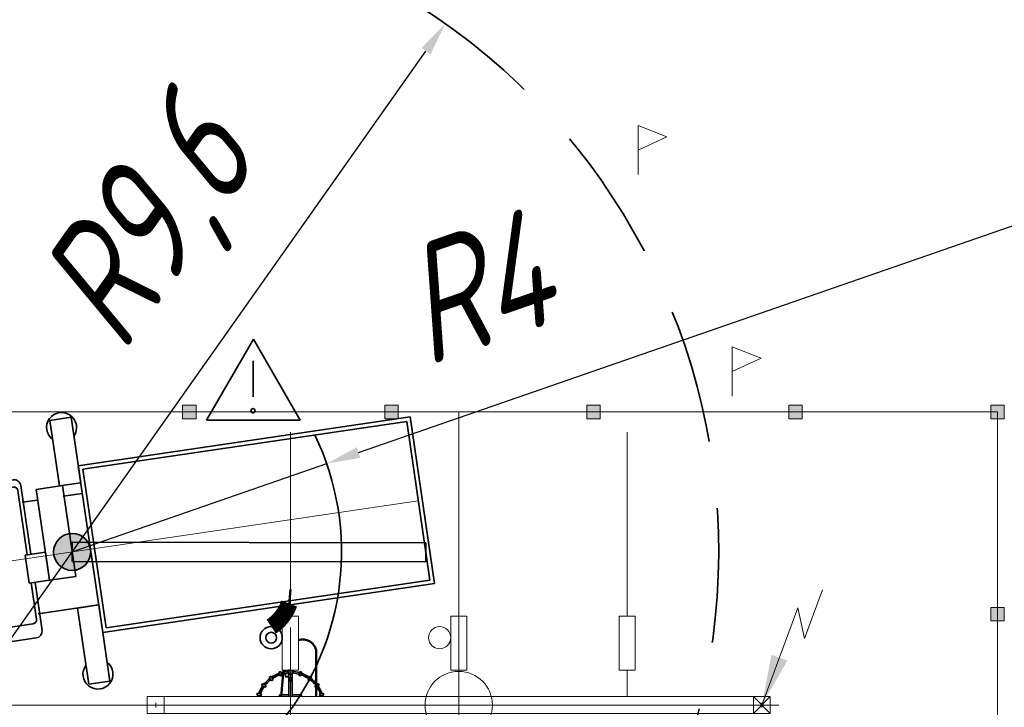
# Model space of a CAD drawing. Header units: millimetres. Extents: x 0 to 420, y 0 to 297.
# Tile 15 of 17: x 125 to 154, y 253 to 273. Entities that reach past the tile are written whole.
import ezdxf

# ---------------------------------------------------------------- set-up
doc = ezdxf.new("R2010")
doc.units = ezdxf.units.MM
for name, pattern in [('K5LT_AXLED', [19.5, 15, -1.5, 1.5, -1.5]), ('K5LT_BASIC', [0]), ('K5LT_DASHED', [6, 4, -2]), ('K5LT_DASHED_REINFORCED', [6, 4, -2]), ('K5LT_REINFORCED', [0]), ('K5LT_THIN', [0])]:
    doc.linetypes.add(name, pattern=pattern)
doc.layers.add('Демонтаж', color=7, linetype='Continuous', true_color=0xff6820)
doc.layers.add('Ошиновка', color=7, linetype='Continuous', true_color=0xffd700)
doc.styles.add('KDIMTEXTSTYLE', font='GOST_AU.SHX', dxfattribs={"width": 0.96, "oblique": 15, "height": 5})
doc.dimstyles.new('KDIMSTYLE (0.00)', dxfattribs={"dimtxt": 5, "dimasz": 1, "dimexe": 2, "dimexo": 0, "dimgap": 1, "dimtad": 1, "dimlfac": 500, "dimtxsty": 'KDIMTEXTSTYLE', "dimsah": 1, "dimcen": 0, "dimdle": 1, "dimadec": 0, "dimazin": 0, "dimtfac": 0.667, "dimtmove": 0, "dimatfit": 3, "dimfxl": 0, "dimtvp": 1, "dimtolj": 1, "dimtzin": 0, "dimarcsym": 0})

# ---------------------------------------------------------------- blocks, each defined once
blk = doc.blocks.new('KDIMARROW_01')
blk.add_hatch(color=0).paths.add_polyline_path([(-5.000000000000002, -0.6582624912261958), (1.77635683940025e-15, 0), (-5, 0.658262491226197), (-4.5, 4.440892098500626e-16)])
at = {"color": 0, "linetype": 'K5LT_THIN', "lineweight": 9}
for p, q in [((-4.5, 5.51091059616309e-16), (-5, 0.658262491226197)), ((-5, 0.658262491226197), (1.77635683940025e-15, 0)), ((0, 0), (-5.000000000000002, -0.6582624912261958)), ((-5, -0.6582624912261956), (-4.5, 4.440892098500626e-16)), ((0, 0), (-1, 0))]:
    blk.add_line(p, q, dxfattribs=at)
blk = doc.blocks.new('U66')
at = {"color": 2, "linetype": 'K5LT_AXLED', "lineweight": 9, "true_color": 0xffff00}
for q in [(132.599730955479, 255.401636), (130.271236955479, 253.1), (134.928224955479, 253.1), (132.599730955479, 250.798364)]:
    blk.add_line((132.599730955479, 253.1), q, dxfattribs=at)
blk = doc.blocks.new('U154')
at = {"layer": 'Ошиновка', "color": 11, "linetype": 'K5LT_THIN', "lineweight": 9, "true_color": 0xff8080}
for p, q in [((-1.4210854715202e-14, 0.001200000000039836), (-0.001200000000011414, 2.842170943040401e-14)), ((-0.001200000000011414, 2.842170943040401e-14), (-1.42110715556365e-14, -0.001199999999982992)), ((-1.4210854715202e-14, 0.0006000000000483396), (-0.0006000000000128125, 2.842170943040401e-14)), ((-0.0006000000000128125, 2.842170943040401e-14), (-1.4210854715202e-14, -0.0005999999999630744)), ((0.001199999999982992, 2.842170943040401e-14), (-1.421063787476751e-14, 0.001200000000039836)), ((0.0005999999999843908, 2.842170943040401e-14), (-1.4210854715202e-14, 0.0006000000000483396)), ((-1.4210854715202e-14, -0.0005999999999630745), (0.0005999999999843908, 2.842160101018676e-14)), ((-1.4210854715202e-14, -0.001199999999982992), (0.001199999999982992, 2.842170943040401e-14)), ((-1.4210854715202e-14, -0.0005999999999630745), (-1.4210854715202e-14, -0.001199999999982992))]:
    blk.add_line(p, q, dxfattribs=at)
blk = doc.blocks.new('U155')
at = {"layer": 'Ошиновка', "color": 11, "linetype": 'K5LT_THIN', "lineweight": 9, "true_color": 0xff8080}
for p, q in [((-1.4210854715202e-14, 0.001200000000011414), (-0.001200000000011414, 0)), ((-0.001200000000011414, 0), (-1.42110715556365e-14, -0.001200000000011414)), ((-1.4210854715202e-14, 0.0006000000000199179), (-0.0006000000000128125, 0)), ((-0.0006000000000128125, 0), (-1.4210854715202e-14, -0.0005999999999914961)), ((0.001199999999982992, 0), (-1.421063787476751e-14, 0.001200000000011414)), ((0.0005999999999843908, 0), (-1.4210854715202e-14, 0.0006000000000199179)), ((-1.4210854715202e-14, -0.001200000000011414), (0.001199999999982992, 0)), ((-1.4210854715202e-14, -0.0005999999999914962), (0.0005999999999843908, -1.084202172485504e-19)), ((-1.4210854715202e-14, -0.0005999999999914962), (-1.4210854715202e-14, -0.001200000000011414))]:
    blk.add_line(p, q, dxfattribs=at)
blk = doc.blocks.new('U163')
at = {"color": 3, "linetype": 'K5LT_BASIC', "lineweight": 35, "true_color": 0x00ff00}
for p, q in [((126.1178607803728, 257.3625923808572), (126.1184383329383, 257.9309584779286)), ((126.1184383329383, 257.9309584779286), (136.6202935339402, 257.9202868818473)), ((136.6202935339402, 257.9202868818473), (136.6197159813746, 257.3519207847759)), ((136.6197159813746, 257.3519207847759), (126.1178607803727, 257.3625923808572))]:
    blk.add_line(p, q, dxfattribs=at)
blk = doc.blocks.new('U170')
at = {"color": 4, "linetype": 'K5LT_THIN', "lineweight": 9, "true_color": 0x00ffff}
for p, q in [((137.8391832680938, 255.7360820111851), (137.3591832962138, 255.7359177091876)), ((137.3591832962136, 255.7359177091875), (137.3597309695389, 254.1359178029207)), ((137.839730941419, 254.1360821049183), (137.8391832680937, 255.7360820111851)), ((137.3597309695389, 254.1359178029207), (137.839730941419, 254.1360821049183)), ((137.6, 253.35), (137.5997309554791, 254.1359999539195))]:
    blk.add_line(p, q, dxfattribs=at)
blk = doc.blocks.new('U171')
at = {"color": 4, "linetype": 'K5LT_THIN', "lineweight": 9, "true_color": 0x00ffff}
for p, q in [((132.8389142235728, 255.7360820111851), (132.3589142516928, 255.7359177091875)), ((132.3589142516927, 255.7359177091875), (132.359461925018, 254.1359178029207)), ((132.839461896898, 254.1360821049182), (132.8389142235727, 255.7360820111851)), ((132.359461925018, 254.1359178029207), (132.839461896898, 254.1360821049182)), ((132.599730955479, 253.35), (132.5994619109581, 254.1359999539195))]:
    blk.add_line(p, q, dxfattribs=at)
blk = doc.blocks.new('U172')
at = {"color": 4, "linetype": 'K5LT_THIN', "lineweight": 9, "true_color": 0x00ffff}
for p, q in [((142.8389142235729, 255.7360820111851), (142.3589142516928, 255.7359177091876)), ((142.3589142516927, 255.7359177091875), (142.359461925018, 254.1359178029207)), ((142.8394618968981, 254.1360821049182), (142.8389142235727, 255.7360820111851)), ((142.359461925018, 254.1359178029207), (142.8394618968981, 254.1360821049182)), ((142.5997309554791, 253.35), (142.5994619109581, 254.1359999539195))]:
    blk.add_line(p, q, dxfattribs=at)
blk = doc.blocks.new('U284')
blk.add_hatch(color=7).paths.add_polyline_path([(153.8, 255.6), (153.8, 256), (153.4, 256), (153.4, 255.6)])
at = {"color": 4, "linetype": 'K5LT_THIN', "lineweight": 9, "true_color": 0x00ffff}
for p, q in [((153.4, 256), (153.4, 255.6)), ((153.8, 256), (153.4, 256)), ((153.8, 255.6), (153.8, 256)), ((153.4, 255.6), (153.8, 255.6))]:
    blk.add_line(p, q, dxfattribs=at)
blk = doc.blocks.new('U285')
blk.add_hatch(color=7).paths.add_polyline_path([(153.8, 261.6), (153.8, 262), (153.4, 262), (153.4, 261.6)])
at = {"color": 4, "linetype": 'K5LT_THIN', "lineweight": 9, "true_color": 0x00ffff}
for p, q in [((153.4, 262), (153.4, 261.6)), ((153.8, 262), (153.4, 262)), ((153.8, 261.6), (153.8, 262)), ((153.4, 261.6), (153.8, 261.6))]:
    blk.add_line(p, q, dxfattribs=at)
blk = doc.blocks.new('U286')
blk.add_hatch(color=7).paths.add_polyline_path([(147.8, 262), (147.4, 262), (147.4, 261.6), (147.8, 261.6)])
at = {"color": 4, "linetype": 'K5LT_THIN', "lineweight": 9, "true_color": 0x00ffff}
for p, q in [((147.8, 262), (147.4, 262)), ((147.4, 262), (147.4, 261.6)), ((147.8, 261.6), (147.8, 262)), ((147.4, 261.6), (147.8, 261.6))]:
    blk.add_line(p, q, dxfattribs=at)
blk = doc.blocks.new('U287')
blk.add_hatch(color=7).paths.add_polyline_path([(141.8, 262), (141.4, 262), (141.4, 261.6), (141.8, 261.6)])
at = {"color": 4, "linetype": 'K5LT_THIN', "lineweight": 9, "true_color": 0x00ffff}
for p, q in [((141.8, 262), (141.4, 262)), ((141.4, 262), (141.4, 261.6)), ((141.8, 261.6), (141.8, 262)), ((141.4, 261.6), (141.8, 261.6))]:
    blk.add_line(p, q, dxfattribs=at)
blk = doc.blocks.new('U288')
blk.add_hatch(color=7).paths.add_polyline_path([(135.8, 262), (135.4, 262), (135.4, 261.6), (135.8, 261.6)])
at = {"color": 4, "linetype": 'K5LT_THIN', "lineweight": 9, "true_color": 0x00ffff}
for p, q in [((135.8, 262), (135.4, 262)), ((135.4, 262), (135.4, 261.6)), ((135.8, 261.6), (135.8, 262)), ((135.4, 261.6), (135.8, 261.6))]:
    blk.add_line(p, q, dxfattribs=at)
blk = doc.blocks.new('U289')
blk.add_hatch(color=7).paths.add_polyline_path([(129.8, 262), (129.4, 262), (129.4, 261.6), (129.8, 261.6)])
at = {"color": 4, "linetype": 'K5LT_THIN', "lineweight": 9, "true_color": 0x00ffff}
for p, q in [((129.8, 262), (129.4, 262)), ((129.4, 262), (129.4, 261.6)), ((129.8, 261.6), (129.8, 262)), ((129.4, 261.6), (129.8, 261.6))]:
    blk.add_line(p, q, dxfattribs=at)
blk = doc.blocks.new('U400')
at = {"color": 4, "linetype": 'K5LT_THIN', "lineweight": 9, "true_color": 0x00ffff}
for p, q in [((128.8499999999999, 253.3499999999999), (128.3499999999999, 253.3499999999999)), ((128.3499999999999, 253.3499999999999), (128.3499999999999, 252.8499999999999)), ((128.8499999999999, 253.3499999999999), (128.3499999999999, 253.3499999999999)), ((128.3499999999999, 253.3499999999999), (128.3499999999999, 252.8499999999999)), ((146.85, 253.3499999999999), (128.35, 253.35)), ((128.8499999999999, 252.8499999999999), (128.8499999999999, 253.3499999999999)), ((128.8499999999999, 252.8499999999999), (128.8499999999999, 253.3499999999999)), ((146.85, 253.3499999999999), (146.35, 253.3499999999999)), ((146.35, 253.3499999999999), (146.35, 252.8499999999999)), ((146.85, 252.8499999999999), (146.85, 253.3499999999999)), ((128.5299999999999, 253.0999999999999), (128.67, 253.0999999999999)), ((128.5299999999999, 253.0999999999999), (128.67, 253.0999999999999)), ((128.5999999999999, 253.0299999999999), (128.5999999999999, 253.17)), ((128.5999999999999, 253.0299999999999), (128.5999999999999, 253.17)), ((146.53, 253.0999999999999), (146.67, 253.0999999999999)), ((146.6, 253.0299999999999), (146.6, 253.17)), ((128.3499999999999, 252.8499999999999), (128.8499999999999, 252.8499999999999)), ((128.3499999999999, 252.8499999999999), (128.8499999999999, 252.8499999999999)), ((128.3499999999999, 252.8499999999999), (146.85, 252.8499999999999)), ((146.35, 252.8499999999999), (146.85, 252.8499999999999))]:
    blk.add_line(p, q, dxfattribs=at)
blk = doc.blocks.new('U404')
at = {"true_color": 0x070000}
blk.add_hatch(color=18, dxfattribs=at).paths.add_polyline_path([(146.60031580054, 253.0996841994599), (147.35668825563, 254.4217487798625), (146.885058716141, 254.5959714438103)])
at = {"color": 4, "linetype": 'K5LT_THIN', "lineweight": 9, "true_color": 0x00ffff}
for p, q in [((147.8684433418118, 255.0783576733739), (148.4011738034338, 256.5204859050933)), ((146.60031580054, 253.0996841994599), (147.6657767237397, 255.983940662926)), ((147.6657767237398, 255.9839406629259), (147.8684433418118, 255.0783576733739)), ((146.85, 253.3499999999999), (146.35, 253.3499999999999)), ((146.35, 253.3499999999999), (146.35, 252.8499999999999)), ((146.35, 253.3499999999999), (146.8506316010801, 252.8493683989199)), ((146.35, 252.8499999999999), (146.85, 253.3499999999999)), ((146.85, 252.8499999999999), (146.85, 253.3499999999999)), ((146.5998594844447, 253.1007940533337), (146.5992059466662, 253.0992278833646)), ((146.5998594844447, 253.1007940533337), (146.5992059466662, 253.0992278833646)), ((146.5992059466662, 253.0992278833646), (146.6007721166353, 253.0985743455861)), ((146.5992059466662, 253.0992278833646), (146.6007721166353, 253.0985743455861)), ((146.6000876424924, 253.1002391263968), (146.5997608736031, 253.0994560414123)), ((146.6000876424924, 253.1002391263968), (146.5997608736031, 253.0994560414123)), ((146.5997608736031, 253.0994560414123), (146.6005439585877, 253.099129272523)), ((146.5997608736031, 253.0994560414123), (146.6005439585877, 253.099129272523)), ((146.6014256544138, 253.1001405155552), (146.5998594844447, 253.1007940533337)), ((146.6014256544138, 253.1001405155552), (146.5998594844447, 253.1007940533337)), ((146.6008707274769, 253.0999123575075), (146.6000876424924, 253.1002391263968)), ((146.6008707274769, 253.0999123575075), (146.6000876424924, 253.1002391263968)), ((146.6005439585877, 253.099129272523), (146.6008707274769, 253.0999123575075)), ((146.6005439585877, 253.099129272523), (146.6008707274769, 253.0999123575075)), ((146.6007721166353, 253.0985743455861), (146.6014256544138, 253.1001405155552)), ((146.6007721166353, 253.0985743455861), (146.6014256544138, 253.1001405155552)), ((146.6008707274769, 253.0999123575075), (146.6014256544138, 253.1001405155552)), ((146.6008707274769, 253.0999123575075), (146.6014256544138, 253.1001405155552)), ((146.35, 252.8499999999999), (146.85, 252.8499999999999))]:
    blk.add_line(p, q, dxfattribs=at)
for start, end in [(0, 180), (0, 180), (180, 0), (180, 0)]:
    blk.add_arc((146.60031580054, 253.0996841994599), 0.045125, start, end, dxfattribs=at)
blk = doc.blocks.new('U408')
at = {"color": 3, "linetype": 'K5LT_BASIC', "lineweight": 35, "true_color": 0x00ff00}
for p, q in [((125.4564286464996, 261.5502190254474), (126.0877680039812, 261.6432448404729)), ((125.7429905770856, 259.6054059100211), (125.4564286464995, 261.5502190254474)), ((126.0877680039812, 261.6432448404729), (126.3743299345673, 259.6984317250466)), ((136.1537340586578, 261.6524795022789), (126.3007679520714, 260.2006767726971)), ((136.0525086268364, 261.5162685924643), (126.4369788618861, 260.0994513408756)), ((136.7421240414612, 256.8064863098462), (136.0525086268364, 261.5162685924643)), ((136.8783349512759, 256.7052608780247), (136.1537340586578, 261.6524795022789)), ((122.3822736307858, 260.1519065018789), (122.4854487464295, 260.1671090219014)), ((122.455984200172, 259.6516541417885), (122.3822736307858, 260.1519065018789)), ((122.4854487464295, 260.1671090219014), (122.5591593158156, 259.666856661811)), ((126.3007679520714, 260.2006767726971), (127.0253688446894, 255.2534581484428)), ((126.4369788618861, 260.0994513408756), (127.1265942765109, 255.3896690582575)), ((122.5591593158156, 259.666856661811), (122.455984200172, 259.6516541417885)), ((122.5425148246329, 259.5162289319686), (122.5211456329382, 259.6612554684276)), ((124.3674226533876, 259.7851232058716), (122.5425148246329, 259.5162289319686)), ((126.3743299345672, 259.6984317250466), (125.7429905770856, 259.6054059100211)), ((122.5009054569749, 259.505428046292), (121.7801852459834, 259.2327869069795)), ((122.802321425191, 259.3425644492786), (124.3652095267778, 259.5728509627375)), ((124.5014204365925, 259.471625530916), (124.7803285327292, 257.5608047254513)), ((124.5938792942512, 259.6199993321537), (124.8922204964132, 257.5772916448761)), ((125.0522600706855, 259.5036290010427), (125.8296042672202, 259.6181681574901)), ((125.4471019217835, 256.8059992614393), (125.0522600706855, 259.5036290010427)), ((125.8296042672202, 259.6181681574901), (126.2244461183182, 256.9205384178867)), ((126.4214268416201, 259.3817997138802), (125.8474778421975, 259.2972301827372)), ((123.2596383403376, 255.3861263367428), (122.7010959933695, 259.2063535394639)), ((125.0989241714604, 259.1869332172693), (124.6352678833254, 259.122951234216)), ((121.1282641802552, 258.9842720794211), (121.416169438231, 259.0266939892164)), ((121.4297778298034, 256.9200339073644), (121.1282641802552, 258.9842720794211)), ((121.416169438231, 259.0266939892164), (121.7176830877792, 256.9624558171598)), ((121.4360022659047, 258.7762791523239), (121.6789031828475, 258.8120698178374)), ((121.4549502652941, 258.6476845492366), (121.4360022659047, 258.7762791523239)), ((121.6531034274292, 259.0164486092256), (121.944019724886, 257.0317308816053)), ((121.6789031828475, 258.8120698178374), (121.6978511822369, 258.6834752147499)), ((122.0333591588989, 258.783713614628), (122.2820513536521, 257.0815387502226)), ((122.4512468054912, 259.0314557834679), (122.11291924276, 258.9146802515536)), ((122.6091473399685, 258.9353085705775), (122.8642095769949, 257.1673178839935)), ((121.6978511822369, 258.6834752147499), (121.4549502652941, 258.6476845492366)), ((124.7194773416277, 257.5518384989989), (125.324078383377, 257.6409245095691)), ((125.324078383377, 257.6409245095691), (125.4471019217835, 256.8059992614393)), ((124.8425008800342, 256.716913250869), (124.7194773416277, 257.5518384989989)), ((122.0097495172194, 254.9686758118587), (121.7073211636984, 257.0327792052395)), ((122.2336588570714, 255.0468249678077), (121.944019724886, 257.0317308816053)), ((122.2820513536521, 257.0815387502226), (122.8642095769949, 257.1673178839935)), ((122.5306258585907, 255.3793465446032), (122.2820513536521, 257.0815387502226)), ((123.12566811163, 255.4002696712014), (122.8642095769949, 257.1673178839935)), ((121.420157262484, 256.9904665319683), (121.4194159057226, 256.9903572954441)), ((121.4194159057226, 256.9903572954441), (121.7218442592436, 254.9262539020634)), ((121.4305191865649, 256.9201431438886), (121.4297778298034, 256.9200339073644)), ((125.4471019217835, 256.8059992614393), (124.8425008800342, 256.716913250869)), ((124.9033520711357, 256.7258794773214), (125.0599627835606, 255.6513983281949)), ((125.2235363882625, 255.3171368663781), (125.0152440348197, 256.7423663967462)), ((126.2244461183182, 256.9205384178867), (125.4471019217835, 256.8059992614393)), ((127.1265942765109, 255.3896690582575), (136.7421240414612, 256.8064863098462)), ((127.0253688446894, 255.2534581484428), (136.8783349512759, 256.7052608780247)), ((126.9046433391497, 256.072787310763), (125.107411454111, 255.8065244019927)), ((126.9085952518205, 256.0725272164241), (126.2772558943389, 255.9795014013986)), ((126.2772558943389, 255.9795014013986), (126.6104270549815, 253.7183648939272)), ((126.5610851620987, 256.0217032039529), (126.330760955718, 255.9877656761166)), ((127.2417664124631, 253.8113907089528), (126.9085952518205, 256.0725272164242)), ((121.9221580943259, 255.447318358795), (122.1650590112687, 255.4831090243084)), ((121.9474220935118, 255.2758588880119), (121.9221580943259, 255.447318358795)), ((122.1903230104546, 255.3116495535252), (121.9474220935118, 255.2758588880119)), ((122.1650590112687, 255.4831090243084), (122.1903230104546, 255.3116495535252)), ((123.0022101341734, 255.2626651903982), (122.6445795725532, 255.2768935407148)), ((124.958737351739, 255.5151874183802), (123.3958492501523, 255.2849009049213)), ((125.0543309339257, 255.093713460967), (123.2294231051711, 254.824819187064)), ((121.7218442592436, 254.9262539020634), (122.0097495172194, 254.9686758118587)), ((123.1864667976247, 254.8231595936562), (122.4177385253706, 254.8763353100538)), ((123.2930692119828, 254.6860220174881), (123.1898940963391, 254.6708194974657)), ((123.2336863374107, 254.8254473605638), (123.2550555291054, 254.6804208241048)), ((123.366779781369, 254.1857696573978), (123.2930692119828, 254.6860220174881)), ((123.1898940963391, 254.6708194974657), (123.2636046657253, 254.1705671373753)), ((123.2636046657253, 254.1705671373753), (123.366779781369, 254.1857696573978)), ((126.6104270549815, 253.7183648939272), (127.2417664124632, 253.8113907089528))]:
    blk.add_line(p, q, dxfattribs=at)
at = {"color": 2, "linetype": 'K5LT_AXLED', "lineweight": 9, "true_color": 0xffff00}
blk.add_line((136.3973163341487, 259.1613774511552), (119.9330846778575, 256.7354260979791), dxfattribs=at)
at = {"color": 3, "linetype": 'K5LT_BASIC', "lineweight": 35, "true_color": 0x00ff00}
for centre, radius, start, end in [((125.8044364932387, 261.3405006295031), 0.4454197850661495, 325.1331658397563, 233.6071915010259), ((124.3965772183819, 259.5872595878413), 0.1999999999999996, 8.382034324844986, 98.38203432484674), ((122.5716693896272, 259.3183653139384), 0.2000000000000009, 98.38203432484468, 110.7211216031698), ((124.3827022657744, 259.4541327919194), 0.1200000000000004, 8.382034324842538, 98.38203432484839), ((121.8509491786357, 259.045724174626), 0.2000000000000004, 110.7211216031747, 188.4170742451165), ((122.8198141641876, 259.2238462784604), 0.1199999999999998, 98.38203432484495, 188.382034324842), ((122.1520713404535, 258.8012469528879), 0.1200000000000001, 109.0423826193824, 188.4016288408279), ((122.4903989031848, 258.9180224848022), 0.1199999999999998, 8.282312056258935, 109.0423826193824), ((124.9412446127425, 255.6339055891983), 0.1200000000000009, 278.3820343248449, 8.38203432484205), ((122.6493500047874, 255.3967986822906), 0.1200000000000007, 188.3624398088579, 267.72168603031), ((123.0069805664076, 255.382570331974), 0.1200000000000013, 267.72168603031, 8.48175659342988), ((123.3783565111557, 255.4036190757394), 0.12, 188.382034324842, 278.3820343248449), ((125.0251763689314, 255.2915770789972), 0.2, 278.3820343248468, 8.382034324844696), ((122.4315402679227, 255.0758585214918), 0.199999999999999, 188.3469944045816, 266.042947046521), ((123.2002685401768, 255.0226828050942), 0.19999999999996, 266.0429470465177, 278.3820343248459), ((123.2045317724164, 255.023310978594), 0.2000000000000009, 266.0429470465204, 278.3820343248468), ((126.883155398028, 254.0195467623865), 0.4454197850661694, 143.1568771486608, 51.63090280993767)]:
    blk.add_arc(centre, radius, start, end, dxfattribs=at)
blk = doc.blocks.new('U409')
at = {"color": 3, "linetype": 'K5LT_BASIC', "lineweight": 35, "true_color": 0x00ff00}
for p, q in [((130.1119536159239, 261.5538395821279), (131.4996411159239, 263.9573848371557)), ((132.8873286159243, 261.5538395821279), (131.4996411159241, 263.9573848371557)), ((131.4895273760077, 263.3139649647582), (131.4895273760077, 262.2497149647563)), ((130.1119536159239, 261.5538395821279), (132.8873286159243, 261.5538395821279))]:
    blk.add_line(p, q, dxfattribs=at)
for start, end in [(0, 180), (180, 0)]:
    blk.add_arc((131.4895273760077, 261.8361127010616), 0.061875, start, end, dxfattribs=at)
blk = doc.blocks.new('U413')
at = {"color": 4, "linetype": 'K5LT_THIN', "lineweight": 9, "true_color": 0x00ffff}
for p, q in [((142.9227909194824, 268.8440058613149), (142.9227909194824, 270.3055778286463)), ((142.9227909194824, 270.3055778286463), (143.7799018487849, 269.9695031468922)), ((143.7799018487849, 269.9695031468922), (142.9227909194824, 269.5747918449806))]:
    blk.add_line(p, q, dxfattribs=at)
blk = doc.blocks.new('U414')
at = {"color": 4, "linetype": 'K5LT_THIN', "lineweight": 9, "true_color": 0x00ffff}
for p, q in [((145.7217312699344, 262.2725806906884), (145.7217312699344, 263.7341526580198)), ((145.7217312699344, 263.7341526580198), (146.5788421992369, 263.3980779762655)), ((146.5788421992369, 263.3980779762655), (145.7217312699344, 263.0033666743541))]:
    blk.add_line(p, q, dxfattribs=at)

msp = doc.modelspace()

# ---------------------------------------------------------------- hatches: boundary and pattern name
h = msp.add_hatch(color=7)
h.paths.add_polyline_path([(126.1181495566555, 257.6467754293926), (126.0383806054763, 258.1917710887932), (125.9971095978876, 258.1841139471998), (125.9565415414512, 258.1733361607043), (125.91691203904, 258.1595003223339), (125.8784512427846, 258.1426867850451), (125.8413825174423, 258.1229931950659), (125.8059211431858, 258.100533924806), (125.772273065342, 258.0754394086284), (125.7406336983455, 258.0478553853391), (125.71118679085, 258.017942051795), (125.6841033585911, 257.9858731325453), (125.6595406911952, 257.9518348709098), (125.6376414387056, 257.9160249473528), (125.6185327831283, 257.8786513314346), (125.6023256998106, 257.839931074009), (125.5891143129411, 257.8000890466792), (125.5789753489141, 257.7593566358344), (125.5719676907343, 257.7179703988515), (125.5681320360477, 257.6761706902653), (125.5674906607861, 257.6342002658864), (125.5700472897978, 257.592302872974), (125.5757870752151, 257.5507218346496), (125.5846766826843, 257.5096986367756), (125.5966644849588, 257.4694715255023), (125.6116808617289, 257.4302741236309), (125.6296386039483, 257.3923340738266), (125.6504334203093, 257.3558717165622), (125.6739445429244, 257.3210988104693), (125.7000354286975, 257.2882173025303), (125.7285545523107, 257.2574181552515), (125.7593362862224, 257.2288802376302), (125.792201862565, 257.2027692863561), (125.8269604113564, 257.1792369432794), (125.8634100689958, 257.1584198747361), (125.9013391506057, 257.1404389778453), (125.9405273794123, 257.1253986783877), (125.9807471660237, 257.113386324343), (126.0217649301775, 257.1044716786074), (126.0633424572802, 257.0987065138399), (126.1052382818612, 257.0961243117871), (126.1472090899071, 257.0967400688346), (126.1890111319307, 257.1005502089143), (126.1979185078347, 257.1017797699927), (126.1597505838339, 257.3625498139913), (126.1178607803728, 257.3625923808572)])
h.paths.add_polyline_path([(126.1184383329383, 257.9309584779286), (126.5902677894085, 257.9304790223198), (126.5672921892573, 257.9656080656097), (126.5417081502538, 257.9988854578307), (126.5136642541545, 258.0301179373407), (126.4833233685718, 258.0591241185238), (126.4508617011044, 258.0857355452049), (126.4164677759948, 258.109797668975), (126.3803413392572, 258.131170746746), (126.3426921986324, 258.1497306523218), (126.3037390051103, 258.1653695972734), (126.2637079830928, 258.1779967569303), (126.2228316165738, 258.1875387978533), (126.1813472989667, 258.1939403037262), (126.1394959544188, 258.1971640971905), (126.0975206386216, 258.1971914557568), (126.0556651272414, 258.1940222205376), (126.0383806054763, 258.1917710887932), (126.1181495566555, 257.6467754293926)])
h.paths.add_polyline_path([(126.5902677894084, 257.9304790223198), (126.1184383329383, 257.9309584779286), (126.1181495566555, 257.6467754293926), (126.1597505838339, 257.3625498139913), (126.5896902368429, 257.3621129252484), (126.609998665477, 257.3988484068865), (126.6274506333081, 257.4370237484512), (126.6419447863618, 257.4764172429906), (126.6533969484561, 257.5168001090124), (126.6617406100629, 257.5579378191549), (126.6669273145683, 257.5995914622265), (126.6689269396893, 257.6415191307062), (126.6689520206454, 257.646775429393), (126.667352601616, 257.6887202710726), (126.6625636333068, 257.7304215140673), (126.6546129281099, 257.7716369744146), (126.6435466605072, 257.8121272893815), (126.6294290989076, 257.851657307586), (126.6123422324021, 257.8899974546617), (126.5923852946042, 257.9269250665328)])
h.paths.add_polyline_path([(126.1181495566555, 257.6467754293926), (126.1178607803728, 257.3625923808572), (126.1597505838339, 257.3625498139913)])
h.paths.add_polyline_path([(126.1597505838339, 257.3625498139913), (126.1979185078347, 257.1017797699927), (126.2391895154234, 257.1094369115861), (126.2797575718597, 257.1202146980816), (126.3193870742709, 257.1340505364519), (126.3578478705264, 257.1508640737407), (126.3949165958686, 257.1705576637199), (126.4303779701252, 257.1930169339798), (126.464026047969, 257.2181114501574), (126.4956654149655, 257.2456954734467), (126.5251123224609, 257.2756088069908), (126.5521957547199, 257.3076777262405), (126.5767584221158, 257.341715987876), (126.5896902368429, 257.3621129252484)])

# ---------------------------------------------------------------- linework, layer by layer
at = {"color": 4, "linetype": 'K5LT_THIN', "lineweight": 9, "true_color": 0x00ffff}
for q in [(33.6, 261.8), (153.6, 170.9)]:
    msp.add_line((153.6, 261.8), q, dxfattribs=at)
at = {"color": 2, "linetype": 'K5LT_AXLED', "lineweight": 9, "true_color": 0xffff00}
for p, q in [((137.6, 261.8), (137.6, 88.34)), ((128.8499999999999, 253.1), (88.34999999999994, 253.1)), ((131.539730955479, 253.1), (127.865583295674, 253.1)), ((131.539730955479, 253.1), (127.865583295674, 253.1)), ((133.341730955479, 253.1), (130.6991319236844, 253.1)), ((147.1, 253.1), (131.799730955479, 253.1)), ((147.1, 253.0999999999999), (131.799730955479, 253.1))]:
    msp.add_line(p, q, dxfattribs=at)
at = {"color": 3, "linetype": 'K5LT_BASIC', "lineweight": 35, "true_color": 0x00ff00}
msp.add_circle((126.1181495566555, 257.646775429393), 0.5508024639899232, dxfattribs=at)
at = {"color": 4, "linetype": 'K5LT_THIN', "lineweight": 9, "true_color": 0x00ffff}
for centre, radius in [((137.0294571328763, 255.0999999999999), 0.33), ((137.5982690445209, 253.1), 1)]:
    msp.add_circle(centre, radius, dxfattribs=at)
at = {"color": 4, "linetype": 'K5LT_DASHED_REINFORCED', "lineweight": 35, "true_color": 0x00ffff}
msp.add_arc((126.1181495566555, 257.646775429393), 19.2, 298.216377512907, 57.61688669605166, dxfattribs=at)
at = {"color": 3, "linetype": 'K5LT_BASIC', "lineweight": 35, "true_color": 0x00ff00}
msp.add_arc((126.1181495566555, 257.646775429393), 8, 320.6862016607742, 25.6895433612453, dxfattribs=at)
at = {"color": 4, "linetype": 'K5LT_DASHED', "lineweight": 9, "true_color": 0x00ffff}
msp.add_arc((131.0862856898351, 257.1715148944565), 12, 179.9984093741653, 270, dxfattribs=at)
at = {"layer": 'Демонтаж', "color": 3, "linetype": 'K5LT_BASIC', "lineweight": 35, "true_color": 0x00ff00}
for p, q in [((132.3146892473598, 254.0967976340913), (132.2572963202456, 254.0793032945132)), ((132.349677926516, 253.982011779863), (132.3146892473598, 254.0967976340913)), ((132.449730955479, 254.135948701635), (132.449730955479, 254.0886859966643)), ((132.5397309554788, 254.1359795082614), (132.5397309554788, 254.0981983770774)), ((132.549730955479, 254.16), (132.5497309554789, 253.35)), ((132.549730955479, 253.94), (132.549730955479, 254.1359829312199)), ((132.5497309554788, 254.1359829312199), (132.5497309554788, 254.02)), ((132.6497309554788, 254.02), (132.6497309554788, 254.1360171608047)), ((132.6497309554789, 253.35), (132.649730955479, 254.1360171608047)), ((132.8497839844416, 253.982011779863), (132.8847726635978, 254.0967976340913)), ((132.8847726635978, 254.0967976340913), (132.9421655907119, 254.0793032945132)), ((132.017059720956, 253.9567188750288), (131.9676761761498, 253.9226415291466)), ((131.9676761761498, 253.9226415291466), (132.0358308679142, 253.8238744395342)), ((132.0852144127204, 253.8579517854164), (132.017059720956, 253.9567188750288)), ((132.0358308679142, 253.8238744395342), (132.0852144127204, 253.8579517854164)), ((132.2572963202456, 254.0793032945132), (132.2922849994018, 253.964517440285)), ((132.2922849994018, 253.964517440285), (132.349677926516, 253.982011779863)), ((132.449730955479, 254.0431463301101), (132.449730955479, 253.94)), ((132.449730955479, 253.94), (132.549730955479, 253.94)), ((132.5397309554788, 254.0531133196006), (132.5397309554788, 253.94)), ((132.5497309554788, 254.02), (132.6497309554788, 254.02)), ((132.549730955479, 253.82), (132.549730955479, 253.9)), ((132.549730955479, 253.9), (132.649730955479, 253.9)), ((132.649730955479, 253.82), (132.549730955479, 253.82)), ((132.649730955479, 253.9), (132.649730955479, 253.82)), ((132.9071769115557, 253.964517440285), (132.8497839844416, 253.982011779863)), ((132.9421655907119, 254.0793032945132), (132.9071769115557, 253.964517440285)), ((133.1142474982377, 253.8579517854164), (133.1824021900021, 253.9567188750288)), ((133.1636310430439, 253.8238744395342), (133.1142474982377, 253.8579517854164)), ((133.2317857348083, 253.9226415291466), (133.1636310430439, 253.8238744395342)), ((133.1824021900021, 253.9567188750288), (133.2317857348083, 253.9226415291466)), ((131.7790644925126, 253.7379466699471), (131.7452213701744, 253.6884023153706)), ((131.7452213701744, 253.6884023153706), (131.8443100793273, 253.6207160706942)), ((131.8781532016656, 253.6702604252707), (131.7790644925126, 253.7379466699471)), ((131.8443100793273, 253.6207160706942), (131.8781532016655, 253.6702604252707)), ((133.3213087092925, 253.6702604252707), (133.4203974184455, 253.7379466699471)), ((133.3551518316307, 253.6207160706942), (133.3213087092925, 253.6702604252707)), ((133.4542405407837, 253.6884023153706), (133.3551518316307, 253.6207160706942)), ((133.4203974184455, 253.7379466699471), (133.4542405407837, 253.6884023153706)), ((131.6245032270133, 253.457038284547), (131.6064970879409, 253.3998038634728)), ((131.6064970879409, 253.3998038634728), (131.7209659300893, 253.3637915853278)), ((131.7389720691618, 253.421026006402), (131.6245032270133, 253.457038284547)), ((131.7209659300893, 253.3637915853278), (131.7389720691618, 253.4210260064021)), ((132.271236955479, 253.35), (132.271236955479, 253.401636)), ((132.271236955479, 253.401636), (132.301636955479, 253.401636)), ((132.301636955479, 253.401636), (132.5497309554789, 253.401636)), ((132.6497309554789, 253.401636), (132.854624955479, 253.401636)), ((132.6497309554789, 253.401636), (132.928224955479, 253.401636)), ((132.928224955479, 253.401636), (132.928224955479, 253.35)), ((133.4604898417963, 253.421026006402), (133.5749586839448, 253.457038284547)), ((133.4784959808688, 253.3637915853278), (133.4604898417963, 253.4210260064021)), ((133.5929648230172, 253.3998038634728), (133.4784959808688, 253.3637915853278)), ((133.5749586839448, 253.457038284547), (133.5929648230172, 253.3998038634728))]:
    msp.add_line(p, q, dxfattribs=at)
for centre, radius in [((132.0291319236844, 255.0999999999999), 0.33), ((132.0291319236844, 255.0999999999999), 0.162), ((132.599730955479, 253.86), 0.018)]:
    msp.add_circle(centre, radius, dxfattribs=at)
for radius, start, end in [(1, 92.86598398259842, 105.9217466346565), (1, 74.0782533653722, 87.13401601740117), (1, 127.6455776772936, 142.0010196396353), (0.9550000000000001, 127.7888630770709, 141.8281891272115), (1, 109.3602578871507, 124.2064046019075), (0.9550000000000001, 109.4738023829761, 124.1874904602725), (0.9550000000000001, 93.00115120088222, 105.8731897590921), (0.9550000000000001, 74.12681024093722, 86.99884879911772), (0.9550000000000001, 55.81250953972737, 70.52619761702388), (1, 55.79359539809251, 70.6397421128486), (0.9550000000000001, 38.17181087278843, 52.21113692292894), (1, 37.99898036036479, 52.35442232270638), (1, 145.441259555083, 159.7899743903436), (0.9550000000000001, 145.4307869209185, 159.6604623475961), (0.9550000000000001, 20.33953765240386, 34.56921307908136), (1, 20.21002560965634, 34.55874044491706), (1, 163.2287894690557, 165.5224878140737), (0.9550000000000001, 163.2614238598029, 164.8242864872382), (0.9550000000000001, 15.17571351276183, 16.73857614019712), (1, 14.47751218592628, 16.77121053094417)]:
    msp.add_arc((132.599730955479, 253.1), radius, start, end, dxfattribs=at)
at = {"layer": 'Ошиновка', "color": 4, "linetype": 'K5LT_THIN', "lineweight": 9, "true_color": 0x00ffff}
for p, q in [((132.5989142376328, 255.7359998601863), (132.5996501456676, 261.2)), ((137.5991832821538, 255.7359998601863), (137.5999191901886, 261.2)), ((142.5989142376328, 255.7359998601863), (142.5996501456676, 261.2))]:
    msp.add_line(p, q, dxfattribs=at)
at = {"layer": 'Ошиновка', "color": 3, "linetype": 'K5LT_REINFORCED', "lineweight": 50, "true_color": 0x00ff00}
for p, q in [((132.5989142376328, 256.5296939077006), (132.5317883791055, 255.7359768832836)), ((133.359730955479, 254.7363387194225), (133.359730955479, 253.35)), ((132.3964700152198, 254.1359304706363), (132.3300026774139, 253.35))]:
    msp.add_line(p, q, dxfattribs=at)
at = {"layer": 'Ошиновка', "color": 3, "linetype": 'K5LT_REINFORCED', "true_color": 0x00ff00, "const_width": 0.5}
msp.add_lwpolyline([(132.5638292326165, 256.1148378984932), (132.5395603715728, 256.051542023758), (132.5127618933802, 255.9902066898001), (132.4834337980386, 255.9308318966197), (132.4515760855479, 255.8734176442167), (132.4171887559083, 255.817963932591), (132.3802718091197, 255.7644707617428), (132.3586435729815, 255.7355659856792), (132.3156939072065, 255.6824408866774), (132.2712420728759, 255.632609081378), (132.2252385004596, 255.5858883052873), (132.1776406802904, 255.5421225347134), (132.1284117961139, 255.5011768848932), (132.0775196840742, 255.4629337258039), (132.0291319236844, 255.4299999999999)], dxfattribs=at)
at = {"layer": 'Ошиновка', "color": 3, "linetype": 'K5LT_REINFORCED', "lineweight": 50, "true_color": 0x00ff00}
msp.add_arc((132.9657871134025, 254.6447609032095), 0.404448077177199, 13.0867834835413, 108.2458705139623, dxfattribs=at)

# ---------------------------------------------------------------- block references
for name in ['U413', 'U409', 'U414', 'U289', 'U288', 'U287', 'U286', 'U285', 'U408', 'U163', 'U404', 'U284', 'U171', 'U170', 'U172', 'U66', 'U400']:
    msp.add_blockref(name, (0, 0))
at = {"layer": 'Ошиновка'}
for name, p in [('U154', (132.5989142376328, 256.5296939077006)), ('U155', (132.5638292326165, 256.1148378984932))]:
    msp.add_blockref(name, p, dxfattribs=at)

# ---------------------------------------------------------------- dimensions: what is measured, and where the dimension line sits
at = {"color": 4, "true_color": 0x00ffff}
for radius, location, text in [(19.200000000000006, (131.4288035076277, 265.1592287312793), '\\H3.5;\\W0.96;\\Q15;R\\H3.5;\\W0.96;\\Q15;\\Q15;9,6'), (7.999999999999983, (139.2134848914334, 262.1852697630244), '\\H3.5;\\W0.96;\\Q15;R\\H3.5;\\W0.96;\\Q15;\\Q15;4')]:
    msp.add_radius_dim(center=(126.1181495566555, 257.646775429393), radius=radius, location=location, text=text, dimstyle='KDIMSTYLE (0.00)', override={"dimblk2": 'KDIMARROW_01', "dimclrt": 7, "dimtolj": 1}, dxfattribs=at).render()

doc.saveas('drawing.dxf')
